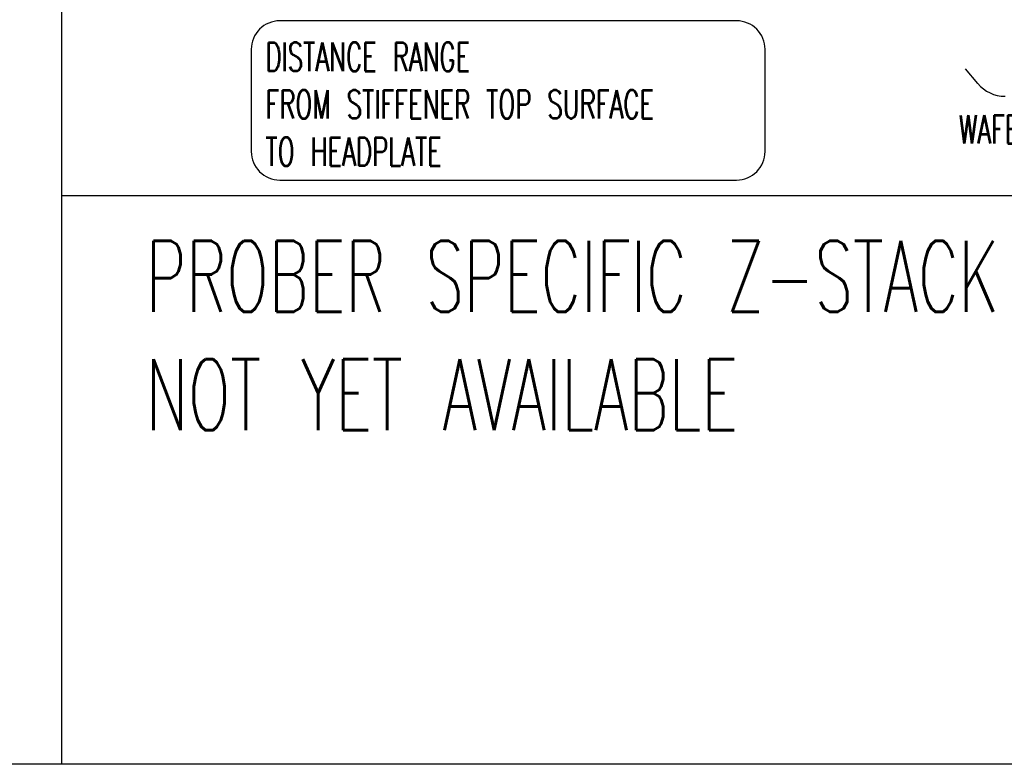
# Model space of a CAD drawing. Extents: x -1763 to 4575, y -3429 to 1051.
# Tile 2 of 80: x -723 to -169, y -2940 to -2521. Entities that reach past the tile are written whole.
import ezdxf

# ---------------------------------------------------------------- set-up
doc = ezdxf.new("R2010")
doc.units = 0
doc.layers.add('1', color=7, linetype='CONTINUOUS')
doc.styles.add('CONVERTER_1', font='txt.shx', dxfattribs={"width": 0.63})

# ---------------------------------------------------------------- blocks, each defined once
blk = doc.blocks.new('TEXT__137', base_point=(-593.07, -2611.06))
at = {"layer": '1', "color": 1, "linetype": 'CONTINUOUS'}
blk.add_line((-184, -2556.75), (-190.97, -2548.43), dxfattribs=at)
at = {"layer": '1', "color": 1}
blk.add_lwpolyline([(-577.07, -2611.06), (-319.79, -2611.06, 0.414214), (-303.79, -2595.06), (-303.79, -2537.46, 0.414214), (-319.79, -2521.46), (-577.07, -2521.46, 0.414214), (-593.07, -2537.46), (-593.07, -2595.06, 0.414214)], format="xyb", close=True, dxfattribs=at)
at = {"layer": '1', "color": 1, "linetype": 'CONTINUOUS'}
blk.add_arc((-168.66, -2543.91), 20, -140.0612, -90, dxfattribs=at)
at = {"layer": '1', "color": 1, "style": 'CONVERTER_1', "width": 0.63}
blk.add_text('WAFER PROBER INTERFACE WITH POGO TOWER', height=16, dxfattribs=at).set_placement((-194.65, -2590.59))
at = {"layer": '1', "color": 1, "insert": (-585.07, -2603.06), "char_height": 16, "attachment_point": 7, "style": 'CONVERTER_1'}
blk.add_mtext('DISTANCE RANGE\\PFROM STIFFENER TOP SURFACE\\PTO HEADPLATE', dxfattribs=at)
blk = doc.blocks.new('WPIF_TSK__216', base_point=(37.82, -3712.74))
at = {"layer": '1'}
blk.add_blockref('TEXT__137', (-593.07, -2611.06), dxfattribs=at)
blk = doc.blocks.new('C-E2803-62282-1S11B__217', base_point=(0, -2449.25))
at = {"layer": '1'}
blk.add_blockref('WPIF_TSK__216', (37.82, -3712.74), dxfattribs=at)
blk = doc.blocks.new('TEXT__258', base_point=(-2000, -2800))
at = {"layer": '1', "color": 7, "linetype": 'CONTINUOUS'}
for p, q in [((-700, -2200), (-700, -2940)), ((-700, -2940), (-1700, -2940)), ((600, -2940), (-700, -2940))]:
    blk.add_line(p, q, dxfattribs=at)
at = {"layer": '1', "color": 1, "linetype": 'CONTINUOUS'}
blk.add_line((4500, -2620), (-700, -2620), dxfattribs=at)
at = {"layer": '1', "color": 7, "insert": (-652.36, -2751.98), "char_height": 40, "attachment_point": 7, "style": 'CONVERTER_1'}
blk.add_mtext('PROBER SPECIFIC Z-STACK INFORMATION:\\PNOT YET AVAILABLE', dxfattribs=at)

msp = doc.modelspace()

# ---------------------------------------------------------------- block references
at = {"layer": '1'}
for name, p in [('TEXT__258', (-2000, -2800)), ('C-E2803-62282-1S11B__217', (0, -2449.25))]:
    msp.add_blockref(name, p, dxfattribs=at)

doc.saveas('drawing.dxf')
